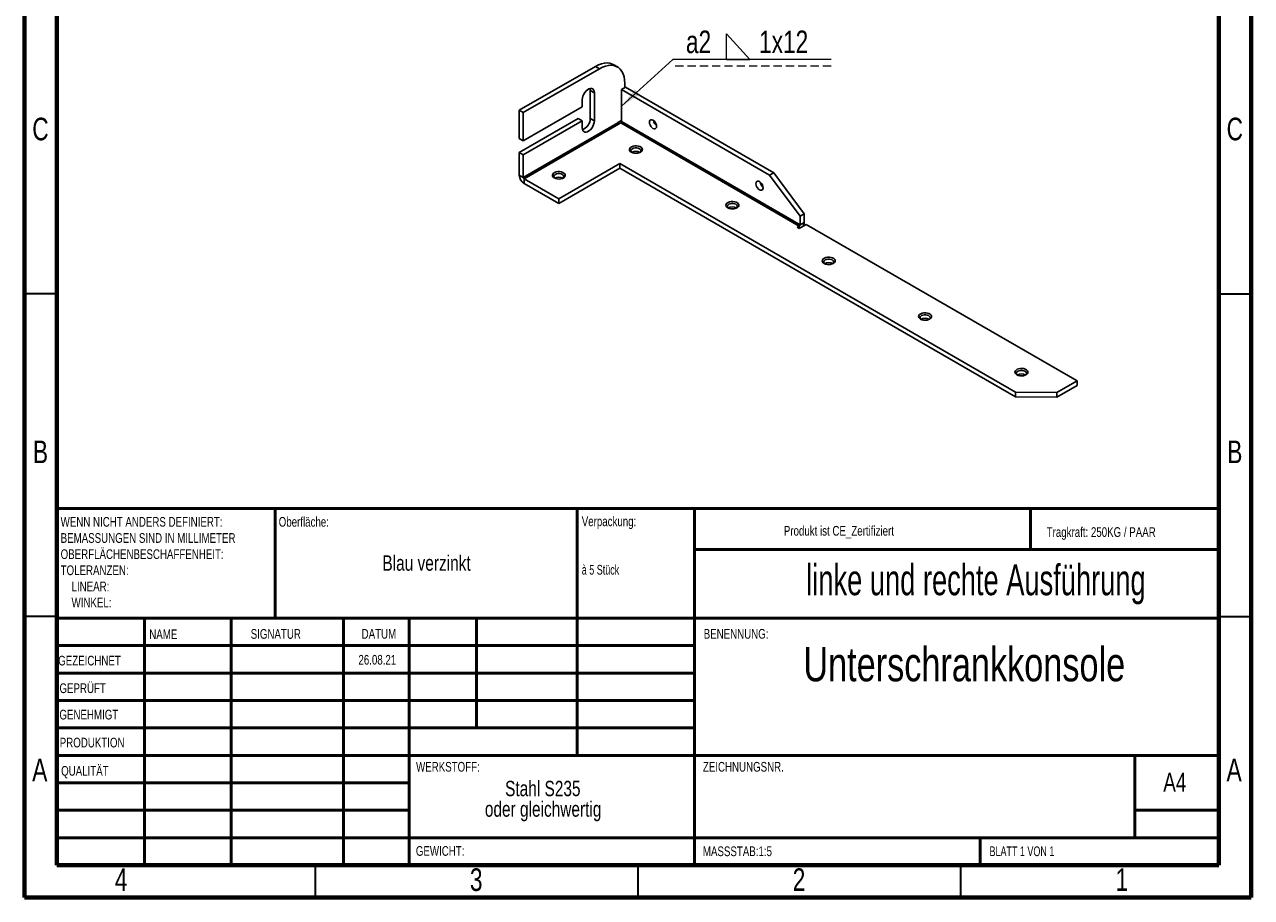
# Model space of a CAD drawing. Header units: millimetres. Extents: x 15 to 205, y 5 to 292.
# Tile 1 of 2: x 15 to 205, y 5 to 140. Entities that reach past the tile are written whole.
import ezdxf

# ---------------------------------------------------------------- set-up
doc = ezdxf.new("R2010")
doc.units = ezdxf.units.MM
doc.linetypes.add('HIDDEN', pattern=[1.905, 1.27, -0.635])
doc.styles.add('SLDTEXTSTYLE0', font='TXT', dxfattribs={"width": 0.75})
doc.styles.add('SLDTEXTSTYLE1', font='TXT', dxfattribs={"width": 0.663})
doc.styles.add('SLDTEXTSTYLE2', font='TXT', dxfattribs={"width": 0.692308})
doc.styles.add('SLDTEXTSTYLE3', font='TXT', dxfattribs={"width": 0.694444})
doc.dimstyles.new('SLDDIMSTYLE3', dxfattribs={"dimtxt": 0.18, "dimasz": 3.302, "dimexe": 0, "dimexo": 0.0625, "dimgap": 0, "dimtad": 0, "dimtih": 1, "dimtoh": 1, "dimdec": 0, "dimrnd": 1e-09, "dimzin": 0, "dimdsep": 46, "dimtxsty": 'Standard', "dimsah": 1, "dimcen": 0.09, "dimadec": 0, "dimazin": 0, "dimtfac": 3.302, "dimtdec": 0, "dimtofl": 0, "dimtmove": 0, "dimatfit": 3, "dimfxl": 1, "dimfrac": 2, "dimtolj": 1, "dimtzin": 0, "dimarcsym": 0})

# ---------------------------------------------------------------- blocks, each defined once
blk = doc.blocks.new('SW_NOTE_0')
at = {"color": 0, "linetype": 'Continuous', "lineweight": 0, "attachment_point": 2, "style": 'SLDTEXTSTYLE0'}
for s, insert, char_height in [('Stahl S235', (7.48, 3.07), 2.381), ('oder gleichwertig', (7.53, -0.11), 2.3813)]:
    blk.add_mtext(s, dxfattribs=dict(at, insert=insert, char_height=char_height))
blk = doc.blocks.new('SW_NOTE_0_1')
at = {"color": 0, "linetype": 'Continuous', "lineweight": 0, "char_height": 1.5, "attachment_point": 1}
for s, insert, style in [('Verpackung:', (0, 1.93), 'SLDTEXTSTYLE0'), ('à 5 Stück', (0, -5.57), 'SLDTEXTSTYLE3')]:
    blk.add_mtext(s, dxfattribs=dict(at, insert=insert, style=style))
blk = doc.blocks.new('SW_NOTE_0_2')
at = {"color": 0, "linetype": 'Continuous', "lineweight": 0, "char_height": 1.5, "attachment_point": 1, "style": 'SLDTEXTSTYLE0'}
for s, insert in [('WENN NICHT ANDERS DEFINIERT:', (0, 1.93)), ('BEMASSUNGEN SIND IN MILLIMETER', (0, -0.57)), ('OBERFLÄCHENBESCHAFFENHEIT:', (0, -3.07)), ('TOLERANZEN:', (0, -5.57)), ('LINEAR:', (1.69, -8.07)), ('WINKEL:', (1.69, -10.57))]:
    blk.add_mtext(s, dxfattribs=dict(at, insert=insert))
blk = doc.blocks.new('SW_SYMBOL_WELD_FILL')
at = {"color": 0, "linetype": 'Continuous', "lineweight": 0}
for p, q in [((100, 0), (100, 900)), ((100, 900), (900, 0)), ((100, 0), (900, 0))]:
    blk.add_line(p, q, dxfattribs=at)
blk = doc.blocks.new('SW_WELDSYMBOL_0')
at = {"color": 0, "linetype": 'Continuous', "lineweight": 0}
blk.add_line((24.49, 0), (0, 0), dxfattribs=at)
at = {"color": 0, "linetype": 'HIDDEN', "lineweight": 0}
blk.add_line((24.49, -1), (0, -1), dxfattribs=at)
at = {"color": 0, "linetype": 'Continuous', "lineweight": 0, "xscale": 0.0044707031, "yscale": 0.0044707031, "zscale": 0.0044707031}
blk.add_blockref('SW_SYMBOL_WELD_FILL', (7.87, 0), dxfattribs=at)
at = {"color": 0, "linetype": 'Continuous', "lineweight": 0, "char_height": 3.5, "attachment_point": 1, "style": 'SLDTEXTSTYLE0'}
for s, insert in [('a2', (2.02, 4.51)), ('1x12', (13.35, 4.51))]:
    blk.add_mtext(s, dxfattribs=dict(at, insert=insert))

msp = doc.modelspace()

# ---------------------------------------------------------------- linework, layer by layer
at = {"color": 7, "linetype": 'Continuous', "lineweight": 70}
for p, q in [((15, 292), (15, 5)), ((205, 5), (205, 292)), ((20, 10), (20, 287)), ((200, 287), (200, 10)), ((20, 10), (200, 10)), ((15, 5), (205, 5))]:
    msp.add_line(p, q, dxfattribs=at)
at = {"color": 7, "linetype": 'Continuous', "lineweight": 25}
for p, q in [((103.4177, 133.7076), (91.6326, 126.9042)), ((104.0463, 133.3448), (92.2612, 126.5414)), ((104.0463, 133.3448), (103.4177, 133.7076)), ((106.8238, 133.6198), (106.1953, 133.9827)), ((103.2606, 129.6251), (102.6321, 129.9879)), ((102.6321, 129.9879), (102.6321, 125.633)), ((103.2606, 125.2702), (103.2606, 129.6251)), ((108.0909, 130.4648), (107.4624, 130.1019)), ((107.4624, 130.1019), (107.4624, 125.1549)), ((130.4135, 116.8525), (107.4624, 130.1019)), ((107.9746, 130.3976), (107.9746, 131.0763)), ((131.042, 117.2154), (108.0909, 130.4648)), ((101.375, 127.4478), (92.2612, 122.1865)), ((101.375, 128.5365), (101.375, 127.4478)), ((91.6326, 126.9042), (91.6326, 122.5494)), ((91.6326, 126.9042), (92.2612, 126.5414)), ((100.7464, 125.6332), (91.6326, 120.3719)), ((92.2612, 126.5414), (92.2612, 122.1865)), ((101.375, 125.2704), (100.7464, 125.6332)), ((103.2606, 125.2702), (102.6321, 125.633)), ((92.2612, 120.0091), (101.375, 125.2704)), ((106.8747, 124.9499), (92.2612, 116.5137)), ((92.3769, 116.3132), (106.9904, 124.7494)), ((101.375, 125.2704), (101.375, 124.1816)), ((106.8747, 124.9977), (107.4624, 125.3369)), ((106.8747, 124.9499), (106.8747, 124.9977)), ((106.9904, 124.7494), (106.991, 124.7491)), ((106.991, 124.7491), (107.3466, 124.9544)), ((107.3466, 124.9544), (135.0118, 108.9836)), ((135.1275, 109.1841), (107.4624, 125.1549)), ((92.2612, 122.1865), (91.6326, 122.5494)), ((92.2612, 120.0091), (91.6326, 120.3719)), ((91.6326, 120.3719), (91.6326, 116.8765)), ((92.2612, 120.0091), (92.2612, 116.5137)), ((97.7609, 113.2051), (107.189, 118.6478)), ((97.7609, 112.4793), (107.189, 117.922)), ((107.189, 118.6478), (168.4715, 83.2701)), ((107.189, 117.922), (107.189, 118.6478)), ((107.189, 117.922), (168.4715, 82.5443)), ((92.2612, 116.5137), (91.6326, 116.8765)), ((92.3769, 116.3132), (97.7609, 113.2051)), ((92.3769, 116.3132), (92.3769, 115.5874)), ((130.4135, 116.8525), (131.042, 117.2154)), ((130.4135, 116.8525), (135.1275, 110.5021)), ((135.7561, 110.8649), (131.042, 117.2154)), ((92.3769, 115.5874), (97.7609, 112.4793)), ((97.7609, 112.4793), (97.7609, 113.2051)), ((135.1275, 110.5021), (135.7561, 110.8649)), ((135.1275, 109.1841), (135.1275, 110.5021)), ((135.7561, 109.547), (135.7561, 110.8649)), ((135.0118, 108.9836), (134.6975, 108.8022)), ((134.6975, 108.8022), (135.0118, 108.6208)), ((135.0118, 108.6208), (136.0703, 109.2319)), ((135.0118, 108.9836), (135.0118, 108.6208)), ((135.1275, 109.1841), (135.7561, 109.547)), ((178.0568, 84.9936), (136.0703, 109.2319)), ((174.9141, 83.1794), (178.0568, 84.9936)), ((174.9141, 82.4536), (178.0568, 84.2678)), ((178.0568, 84.2678), (178.0568, 84.9936)), ((168.4715, 83.2701), (174.9141, 83.1794)), ((168.4715, 82.5443), (168.4715, 83.2701)), ((168.4715, 82.5443), (174.9141, 82.4536)), ((174.9141, 82.4536), (174.9141, 83.1794))]:
    msp.add_line(p, q, dxfattribs=at)
at = {"color": 7, "linetype": 'Continuous', "lineweight": 35}
for p, q in [((20, 98.5), (15, 98.5)), ((200, 98.5), (205, 98.5)), ((20, 48.5), (15, 48.5)), ((200, 48.5), (205, 48.5)), ((60, 10), (60, 5)), ((110, 10), (110, 5)), ((160, 10), (160, 5))]:
    msp.add_line(p, q, dxfattribs=at)
at = {"color": 7, "linetype": 'Continuous', "lineweight": 50}
for p, q in [((20, 65.25), (200, 65.25)), ((20, 65.25), (20, 10)), ((53.8, 48.25), (53.8, 65.25)), ((100.6, 65.25), (100.6, 27)), ((118.8, 65.25), (118.8, 10)), ((170.8, 58.875), (170.8, 65.25)), ((200, 58.875), (118.8, 58.875)), ((200, 48.25), (20, 48.25)), ((33.5963, 48.25), (33.5963, 10)), ((46.991, 48.25), (46.991, 10)), ((64.3989, 48.25), (64.3989, 10)), ((74.6, 10), (74.6, 48.25)), ((85, 31.25), (85, 48.25)), ((118.8, 44), (20, 44)), ((118.8, 39.75), (20, 39.75)), ((118.8, 35.5), (20, 35.5)), ((118.8, 31.25), (20, 31.25)), ((74.6, 27), (20, 27)), ((74.6, 27), (200, 27)), ((187, 14.25), (187, 27)), ((74.6, 22.7499), (20, 22.7499)), ((74.6, 18.5), (20, 18.5)), ((200, 18.5), (187, 18.5)), ((20, 14.25), (200, 14.25)), ((163, 10), (163, 14.25))]:
    msp.add_line(p, q, dxfattribs=at)
at = {"color": 7, "linetype": 'Continuous', "lineweight": 25, "flags": 128}
for points in [[(103.4177, 133.7076), (103.8912, 133.9479), (104.3578, 134.1185), (104.8107, 134.217), (105.2433, 134.2419), (105.6493, 134.1929), (106.0227, 134.0706), (106.1953, 133.9827)], [(107.9746, 131.0763), (107.946, 131.6065), (107.8605, 132.096), (107.7194, 132.5375), (107.5247, 132.9246), (107.2793, 133.2517), (106.9867, 133.5141), (106.6513, 133.7078), (106.2778, 133.83), (105.8719, 133.8791), (105.4393, 133.8542), (104.9864, 133.7557), (104.5198, 133.5851), (104.0463, 133.3448)], [(103.2606, 129.6251), (103.2332, 129.8698), (103.1526, 130.0687), (103.0235, 130.2101), (102.8534, 130.286), (102.6521, 130.2918), (102.4314, 130.2272), (102.2041, 130.096), (101.9835, 129.9058), (101.7822, 129.6676), (101.6121, 129.3954), (101.483, 129.1048), (101.4024, 128.8129), (101.375, 128.5365)], [(102.5914, 130.2806), (102.6047, 130.2326), (102.6321, 129.9879)], [(111.793, 125.0615), (111.8199, 124.8498), (111.898, 124.6276), (112.0197, 124.4169), (112.173, 124.2382), (112.343, 124.109), (112.5129, 124.0419), (112.6663, 124.0436), (112.7879, 124.1139), (112.866, 124.2458), (112.893, 124.4266), (112.866, 124.6384), (112.7879, 124.8605), (112.6663, 125.0712), (112.5129, 125.2499), (112.343, 125.3791), (112.173, 125.4462), (112.0197, 125.4445), (111.898, 125.3742), (111.8199, 125.2423), (111.793, 125.0615)], [(101.375, 124.1816), (101.4024, 123.9369), (101.483, 123.738), (101.6121, 123.5966), (101.7822, 123.5207), (101.9835, 123.5149), (102.2041, 123.5795), (102.4314, 123.7107), (102.6521, 123.9009), (102.8534, 124.1391), (103.0235, 124.4113), (103.1526, 124.7019), (103.2332, 124.9938), (103.2606, 125.2702)], [(108.996, 120.4167), (108.8315, 120.5419), (108.7316, 120.6882), (108.7037, 120.8446), (108.75, 120.9995), (108.8669, 121.1415), (109.0459, 121.26), (109.2736, 121.3462), (109.5332, 121.3938), (109.8054, 121.3991), (110.07, 121.3619), (110.3074, 121.2849), (110.4999, 121.1737), (110.6334, 121.0367), (110.6979, 120.8839), (110.6886, 120.7268), (110.6062, 120.5769), (110.4568, 120.4455), (110.2516, 120.3422), (110.0056, 120.2746), (109.7373, 120.2479), (109.4664, 120.264), (109.213, 120.3217), (108.996, 120.4167)], [(110.3217, 120.3712), (110.3961, 120.4396), (110.4713, 120.5732), (110.4713, 120.7137), (110.3961, 120.8473), (110.2531, 120.9609), (110.0562, 121.0435), (109.8248, 121.0869), (109.5814, 121.0869), (109.35, 121.0435), (109.1531, 120.9609), (109.0101, 120.8473), (108.9349, 120.7137), (108.9349, 120.5732), (109.0101, 120.4396), (109.0845, 120.3712)], [(97.0538, 116.4253), (96.8892, 116.5506), (96.7893, 116.6969), (96.7615, 116.8533), (96.8077, 117.0082), (96.9247, 117.1502), (97.1037, 117.2687), (97.3314, 117.3549), (97.591, 117.4024), (97.8631, 117.4078), (98.1277, 117.3706), (98.3651, 117.2935), (98.5577, 117.1824), (98.6912, 117.0453), (98.7556, 116.8926), (98.7463, 116.7355), (98.6639, 116.5856), (98.5146, 116.4542), (98.3093, 116.3508), (98.0634, 116.2833), (97.795, 116.2566), (97.5241, 116.2727), (97.2708, 116.3304), (97.0538, 116.4253)], [(98.3795, 116.3799), (98.4539, 116.4483), (98.5291, 116.5819), (98.5291, 116.7223), (98.4539, 116.8559), (98.3108, 116.9696), (98.114, 117.0522), (97.8825, 117.0956), (97.6392, 117.0956), (97.4078, 117.0522), (97.2109, 116.9696), (97.0679, 116.8559), (96.9927, 116.7223), (96.9927, 116.5819), (97.0679, 116.4483), (97.1423, 116.3799)], [(128.2922, 115.5368), (128.3191, 115.325), (128.3972, 115.1029), (128.5189, 114.8921), (128.6722, 114.7134), (128.8421, 114.5842), (129.0121, 114.5172), (129.1654, 114.5189), (129.2871, 114.5891), (129.3652, 114.7211), (129.3921, 114.9018), (129.3652, 115.1136), (129.2871, 115.3357), (129.1654, 115.5465), (129.0121, 115.7252), (128.8421, 115.8544), (128.6722, 115.9214), (128.5189, 115.9197), (128.3972, 115.8494), (128.3191, 115.7175), (128.2922, 115.5368)], [(123.9238, 111.799), (123.7593, 111.9243), (123.6594, 112.0706), (123.6315, 112.2269), (123.6778, 112.3819), (123.7947, 112.5239), (123.9737, 112.6424), (124.2014, 112.7286), (124.461, 112.7761), (124.7332, 112.7815), (124.9978, 112.7443), (125.2352, 112.6672), (125.4277, 112.5561), (125.5612, 112.419), (125.6257, 112.2663), (125.6164, 112.1092), (125.534, 111.9593), (125.3846, 111.8278), (125.1794, 111.7245), (124.9334, 111.657), (124.6651, 111.6303), (124.3942, 111.6464), (124.1408, 111.704), (123.9238, 111.799)], [(125.2495, 111.7536), (125.3239, 111.8219), (125.3991, 111.9555), (125.3991, 112.096), (125.3239, 112.2296), (125.1809, 112.3433), (124.984, 112.4259), (124.7526, 112.4693), (124.5093, 112.4693), (124.2778, 112.4259), (124.081, 112.3433), (123.9379, 112.2296), (123.8627, 112.096), (123.8627, 111.9555), (123.9379, 111.8219), (124.0123, 111.7536)], [(138.8516, 103.1814), (138.6871, 103.3067), (138.5872, 103.4529), (138.5593, 103.6093), (138.6056, 103.7642), (138.7226, 103.9062), (138.9015, 104.0247), (139.1293, 104.1109), (139.3888, 104.1585), (139.661, 104.1639), (139.9256, 104.1266), (140.163, 104.0496), (140.3555, 103.9384), (140.489, 103.8014), (140.5535, 103.6486), (140.5442, 103.4915), (140.4618, 103.3417), (140.3125, 103.2102), (140.1072, 103.1069), (139.8613, 103.0394), (139.5929, 103.0126), (139.322, 103.0287), (139.0686, 103.0864), (138.8516, 103.1814)], [(140.1773, 103.136), (140.2517, 103.2043), (140.3269, 103.3379), (140.3269, 103.4784), (140.2517, 103.612), (140.1087, 103.7256), (139.9118, 103.8082), (139.6804, 103.8516), (139.4371, 103.8516), (139.2056, 103.8082), (139.0088, 103.7256), (138.8657, 103.612), (138.7905, 103.4784), (138.7905, 103.3379), (138.8657, 103.2043), (138.9402, 103.136)], [(153.7794, 94.5638), (153.6149, 94.689), (153.515, 94.8353), (153.4871, 94.9917), (153.5334, 95.1466), (153.6504, 95.2886), (153.8293, 95.4071), (154.0571, 95.4933), (154.3166, 95.5409), (154.5888, 95.5462), (154.8534, 95.509), (155.0908, 95.4319), (155.2834, 95.3208), (155.4168, 95.1837), (155.4813, 95.031), (155.472, 94.8739), (155.3896, 94.724), (155.2403, 94.5926), (155.035, 94.4892), (154.7891, 94.4217), (154.5207, 94.395), (154.2498, 94.4111), (153.9964, 94.4688), (153.7794, 94.5638)], [(155.1051, 94.5183), (155.1796, 94.5867), (155.2548, 94.7203), (155.2548, 94.8607), (155.1796, 94.9943), (155.0365, 95.108), (154.8397, 95.1906), (154.6082, 95.234), (154.3649, 95.234), (154.1334, 95.1906), (153.9366, 95.108), (153.7935, 94.9943), (153.7183, 94.8607), (153.7183, 94.7203), (153.7935, 94.5867), (153.868, 94.5183)], [(168.7073, 85.9461), (168.5427, 86.0714), (168.4428, 86.2176), (168.4149, 86.374), (168.4612, 86.529), (168.5782, 86.6709), (168.7572, 86.7894), (168.9849, 86.8757), (169.2444, 86.9232), (169.5166, 86.9286), (169.7812, 86.8914), (170.0186, 86.8143), (170.2112, 86.7031), (170.3446, 86.5661), (170.4091, 86.4134), (170.3998, 86.2562), (170.3174, 86.1064), (170.1681, 85.9749), (169.9628, 85.8716), (169.7169, 85.8041), (169.4485, 85.7774), (169.1776, 85.7934), (168.9242, 85.8511), (168.7073, 85.9461)], [(170.0329, 85.9007), (170.1074, 85.969), (170.1826, 86.1026), (170.1826, 86.2431), (170.1074, 86.3767), (169.9643, 86.4904), (169.7675, 86.5729), (169.536, 86.6163), (169.2927, 86.6163), (169.0613, 86.5729), (168.8644, 86.4904), (168.7214, 86.3767), (168.6462, 86.2431), (168.6462, 86.1026), (168.7214, 85.969), (168.7958, 85.9007)]]:
    msp.add_lwpolyline(points, dxfattribs=at)
at = {"color": 7, "linetype": 'Continuous', "lineweight": 25}
for centre, radius, start, end in [((100.7291, 125.664), 1.9032, 291.144308, 359.06671), ((107.126, 124.9613), 0.2516, 182.605478, 237.394522), ((107.2111, 125.1663), 0.2516, 302.605478, 357.394522), ((113.6448, 125.4955), 1.2288, 188.104977, 231.889646), ((109.7031, 119.4397), 1.1183, 56.415413, 123.584587), ((93.2485, 116.95), 1.6176, 182.605478, 237.394522), ((92.5125, 116.5251), 0.2516, 182.605478, 237.394522), ((97.7609, 115.4483), 1.1183, 56.415413, 123.584587), ((130.1439, 115.9708), 1.2288, 188.104977, 231.889646), ((124.6309, 110.822), 1.1183, 56.415413, 123.584587), ((134.8762, 109.1956), 0.2516, 302.605478, 357.394522), ((134.2943, 109.5904), 1.4624, 334.964336, 358.299022), ((139.5587, 102.2044), 1.1183, 56.415413, 123.584587), ((154.4865, 93.5867), 1.1183, 56.415413, 123.584587), ((169.4144, 84.9691), 1.1183, 56.415413, 123.584587)]:
    msp.add_arc(centre, radius, start, end, dxfattribs=at)

# ---------------------------------------------------------------- block references
at = {"color": 7, "linetype": 'Continuous', "lineweight": 0}
for name, p in [('SW_WELDSYMBOL_0', (115.4302, 134.7467)), ('SW_NOTE_0_2', (20.5937, 61.9874)), ('SW_NOTE_0_1', (101.3092, 62.0695)), ('SW_NOTE_0', (87.7987, 19.9964))]:
    msp.add_blockref(name, p, dxfattribs=at)

# ---------------------------------------------------------------- texts
for s, insert, char_height, attachment_point, style in [('C', (17.4635, 125.7588), 3.5, 2, 'SLDTEXTSTYLE0'), ('C', (202.4635, 125.7588), 3.5, 2, 'SLDTEXTSTYLE0'), ('B', (17.4733, 75.7588), 3.5, 2, 'SLDTEXTSTYLE0'), ('B', (202.4733, 75.7588), 3.5, 2, 'SLDTEXTSTYLE0'), ('Oberfläche:', (54.3713, 63.9193), 1.5, 1, 'SLDTEXTSTYLE0'), ('Produkt ist CE_Zertifiziert', (132.6146, 62.533), 1.5, 1, 'SLDTEXTSTYLE0'), ('Tragkraft: 250KG / PAAR', (173.3276, 62.3349), 1.5, 1, 'SLDTEXTSTYLE0'), ('Blau verzinkt', (77.2702, 57.9812), 2.38125, 2, 'SLDTEXTSTYLE0'), ('linke und rechte Ausführung', (162.369, 56.5697), 4.7625, 2, 'SLDTEXTSTYLE1'), ('NAME', (34.3222, 46.5015), 1.5, 1, 'SLDTEXTSTYLE0'), ('SIGNATUR', (50.0336, 46.5618), 1.5, 1, 'SLDTEXTSTYLE0'), ('DATUM', (67.2147, 46.5762), 1.5, 1, 'SLDTEXTSTYLE0'), ('BENENNUNG:', (120.2021, 46.5762), 1.5, 1, 'SLDTEXTSTYLE0'), ('Unterschrankkonsole', (160.5622, 43.7658), 5.291667, 2, 'SLDTEXTSTYLE0'), ('GEZEICHNET', (20.2121, 42.4297), 1.5, 1, 'SLDTEXTSTYLE0'), ('26.08.21', (69.6447, 42.5591), 1.4986, 2, 'SLDTEXTSTYLE0'), ('GEPRÜFT', (20.4105, 38.1544), 1.5, 1, 'SLDTEXTSTYLE0'), ('GENEHMIGT', (20.4017, 34.0643), 1.5, 1, 'SLDTEXTSTYLE0'), ('PRODUKTION', (20.4552, 29.7337), 1.5, 1, 'SLDTEXTSTYLE0'), ('A', (17.3602, 26.5088), 3.5, 2, 'SLDTEXTSTYLE0'), ('QUALITÄT', (20.669, 25.3496), 1.5, 1, 'SLDTEXTSTYLE0'), ('WERKSTOFF:', (75.6459, 25.9861), 1.5, 1, 'SLDTEXTSTYLE0'), ('ZEICHNUNGSNR.', (120.074, 25.9861), 1.5, 1, 'SLDTEXTSTYLE0'), ('A', (202.3602, 26.5088), 3.5, 2, 'SLDTEXTSTYLE0'), ('A4', (191.3887, 24.3004), 2.91042, 1, 'SLDTEXTSTYLE0'), ('GEWICHT:', (75.6178, 12.9493), 1.4986, 1, 'SLDTEXTSTYLE0'), ('MASSSTAB:1:5', (120.074, 12.9001), 1.5, 1, 'SLDTEXTSTYLE0'), ('BLATT 1 VON 1', (164.4783, 12.9001), 1.5, 1, 'SLDTEXTSTYLE2'), ('4', (29.9648, 9.5088), 3.5, 2, 'SLDTEXTSTYLE0'), ('3', (84.9648, 9.5088), 3.5, 2, 'SLDTEXTSTYLE0'), ('2', (134.9648, 9.5088), 3.5, 2, 'SLDTEXTSTYLE0'), ('1', (184.9648, 9.5088), 3.5, 2, 'SLDTEXTSTYLE0')]:
    msp.add_mtext(s, dxfattribs=dict(at, insert=insert, char_height=char_height, attachment_point=attachment_point, style=style))

# ---------------------------------------------------------------- leaders
msp.add_leader([(107.4624, 127.5291), (115.4302, 134.7467)], dimstyle='SLDDIMSTYLE3', dxfattribs=at)

doc.saveas('drawing.dxf')
